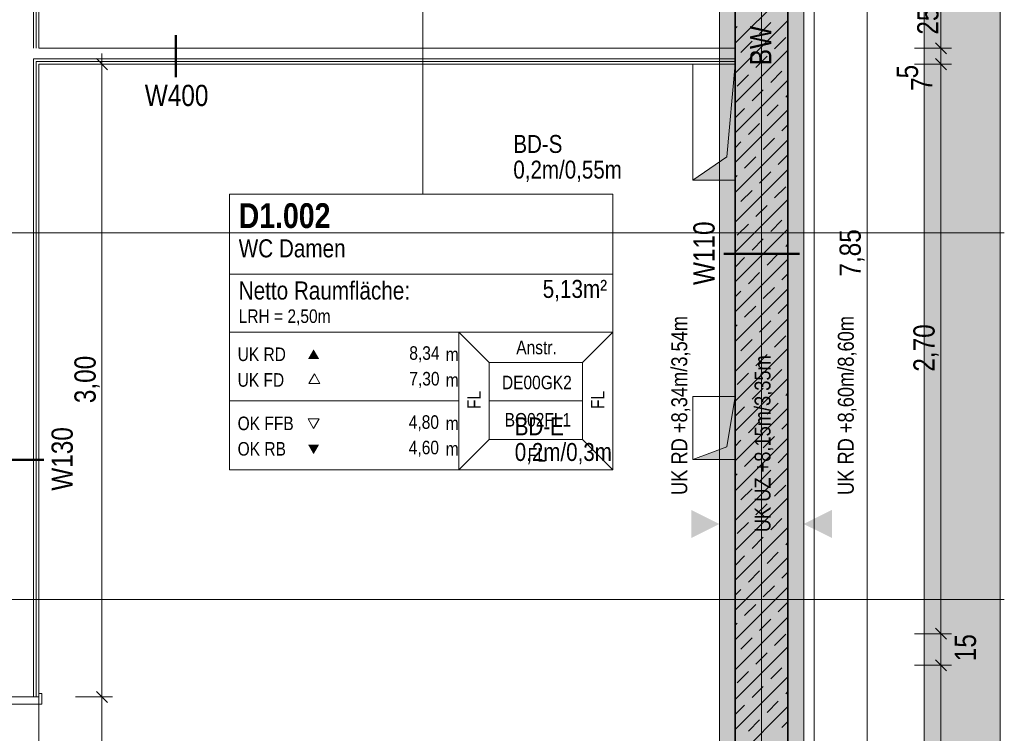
# Model space of a CAD drawing. Extents: x -1920 to 300, y 62 to 656.
# Tile 57 of 60: x -1699 to -1652, y 372 to 405. Entities that reach past the tile are written whole.
import ezdxf
from ezdxf.lldxf.tags import DXFTag

# ---------------------------------------------------------------- set-up
doc = ezdxf.new("R2010")
doc.units = 0
doc.layers.get('0').update_dxf_attribs({"lineweight": 35})
for name, color, linetype, lineweight, true_color in [('00 -Bauelemente -Dämmung innen', 7, 'Continuous', 9, 0xff7fe6), ('00 -Bauelemente -Gipskarton', 7, 'Continuous', 9, 0xff7fe6), ('00_Beschriftung UZ', 3, 'Continuous', 13, 0x00ff00), ('30 -34 Innenwände- 1 tragend', 7, 'Continuous', 13, 0xdd0806), ('30 -34 Innenwände- 2 nichttragend', 7, 'Continuous', 18, 0xff7fe6), ('30 -34 Innenwände- 4 Türen_Fenster', 9, 'Continuous', 15, 0x808080), ('30 -35 Decken- 1 Konstruktion-Träger- Stahlbeton', 7, 'grob-A06G9HJG8I', 13, 0x33aa00), ('30 -35 Decken- 11 Bodendurchbruch', 7, 'Continuous', 15, 0x599559), ('70 -75 Raumstempel- 1 Raumstempel', 1, 'Continuous', 50, 0xff0000), ('70 -75 Raumstempel-2 Verweislinie', 1, 'Continuous', 9, 0xff0000), ('70 -76 Bemaßung- 2 Allgemein', 9, 'Continuous', 5, 0x808080), ('iwb_Schraffur_BW', 7, 'Continuous', 13, 0x7400e8)]:
    doc.layers.add(name, color=color, linetype=linetype, lineweight=lineweight, true_color=true_color)
for name, color, linetype, lineweight in [('70 -71 Achsen- 1 Gebäudeachsen', 7, 'STRICHPUNKT2-A06G9HJF8I', 18), ('70 -75 Raumstempel- 3 Wandstempel', 7, 'Continuous', 50), ('Keine', 7, 'Continuous', 9)]:
    doc.layers.add(name, color=color, linetype=linetype, lineweight=lineweight)
doc.layers.add('iwb_Schraffur_Unterzug', color=7, linetype='Continuous', lineweight=5, true_color=0xffffcc, plot=False)
doc.styles.get("Standard").update_dxf_attribs({"font": 'ARIALN.TTF'})
tags = doc.linetypes.add('grob-A06G9HJG8I', pattern=[14, 3, -8, 3]).pattern_tags.tags
tags[8:9] = [DXFTag(74, 4), DXFTag(75, 0), DXFTag(340, '0'), DXFTag(46, 0.0), DXFTag(50, 0.0), DXFTag(44, 0.0), DXFTag(45, 0.0)]
tags[6:7] = [DXFTag(74, 4), DXFTag(75, 0), DXFTag(340, '0'), DXFTag(46, 0.0), DXFTag(50, 0.0), DXFTag(44, 0.0), DXFTag(45, 0.0)]
tags[4:5] = [DXFTag(74, 4), DXFTag(75, 0), DXFTag(340, '0'), DXFTag(46, 0.0), DXFTag(50, 0.0), DXFTag(44, 0.0), DXFTag(45, 0.0)]
tags = doc.linetypes.add('STRICHPUNKT2-A06G9HJF8I', pattern=[12.7, 6.35, -3.175, 0, -3.175]).pattern_tags.tags
tags[10:11] = [DXFTag(74, 4), DXFTag(75, 0), DXFTag(340, '0'), DXFTag(46, 0.0), DXFTag(50, 0.0), DXFTag(44, 0.0), DXFTag(45, 0.0)]
tags[8:9] = [DXFTag(74, 4), DXFTag(75, 0), DXFTag(340, '0'), DXFTag(46, 0.0), DXFTag(50, 0.0), DXFTag(44, 0.0), DXFTag(45, 0.0)]
tags[6:7] = [DXFTag(74, 4), DXFTag(75, 0), DXFTag(340, '0'), DXFTag(46, 0.0), DXFTag(50, 0.0), DXFTag(44, 0.0), DXFTag(45, 0.0)]
tags[4:5] = [DXFTag(74, 4), DXFTag(75, 0), DXFTag(340, '0'), DXFTag(46, 0.0), DXFTag(50, 0.0), DXFTag(44, 0.0), DXFTag(45, 0.0)]

# ---------------------------------------------------------------- blocks, each defined once
blk = doc.blocks.new('Referenz-A06G9HJH8I', base_point=(-1905.787, 86.892))
at = {"layer": '00 -Bauelemente -Dämmung innen', "color": 0, "linetype": 'Continuous', "ltscale": 0.13}
for p, q in [((-1698.331, 406.642), (-1698.331, 404.142)), ((-1698.081, 404.142), (-1665.081, 404.142)), ((-1698.331, 403.642), (-1665.081, 403.642)), ((-1698.331, 403.642), (-1698.331, 373.392))]:
    blk.add_line(p, q, dxfattribs=at)
at = {"layer": '00 -Bauelemente -Gipskarton', "color": 0, "linetype": 'Continuous', "ltscale": 0.13}
for p, q in [((-1698.331, 406.642), (-1698.331, 404.142)), ((-1698.206, 406.642), (-1698.206, 404.142)), ((-1698.081, 406.642), (-1698.081, 404.142)), ((-1698.331, 403.642), (-1665.081, 403.642)), ((-1698.331, 403.642), (-1698.331, 373.392)), ((-1698.206, 403.517), (-1698.206, 373.392)), ((-1698.206, 403.517), (-1665.081, 403.517)), ((-1698.081, 403.392), (-1665.081, 403.392)), ((-1698.081, 403.392), (-1698.081, 373.392))]:
    blk.add_line(p, q, dxfattribs=at)
at = {"layer": '00_Beschriftung UZ', "color": 0, "linetype": 'Continuous', "lineweight": 5, "ltscale": 0.13}
blk.add_line((-1661.331, 162.142), (-1661.331, 433.142), dxfattribs=at)
at = {"layer": '00_Beschriftung UZ', "color": 0, "linetype": 'Continuous', "lineweight": 0, "ltscale": 0.13}
for points in [[(-1667.166, 380.926), (-1665.831, 381.592), (-1667.165, 382.262)], [(-1660.495, 380.926), (-1661.831, 381.592), (-1660.496, 382.262)]]:
    blk.add_solid(points, dxfattribs=at)
at = {"layer": '30 -34 Innenwände- 1 tragend', "color": 0, "lineweight": 35}
for p, q in [((-1665.081, 433.642), (-1665.081, 355.142)), ((-1662.581, 433.642), (-1662.581, 355.142))]:
    blk.add_line(p, q, dxfattribs=at)
at = {"layer": '30 -34 Innenwände- 1 tragend', "color": 0, "linetype": 'Continuous', "ltscale": 0.13}
for p, q in [((-1662.581, 433.642), (-1662.581, 355.142)), ((-1665.081, 406.642), (-1665.081, 404.142)), ((-1665.081, 403.392), (-1665.081, 355.142))]:
    blk.add_line(p, q, dxfattribs=at)
at = {"layer": '30 -34 Innenwände- 1 tragend', "color": 0, "lineweight": 9}
for p, q in [((-1665.081, 404.379), (-1662.581, 406.879)), ((-1665.081, 404.379), (-1662.581, 406.879)), ((-1665.081, 402.964), (-1662.581, 405.464)), ((-1665.081, 402.964), (-1662.581, 405.464)), ((-1665.081, 405.086), (-1664.985, 405.181)), ((-1665.081, 405.086), (-1664.985, 405.181)), ((-1663.925, 404.828), (-1663.394, 405.358)), ((-1663.925, 404.828), (-1663.394, 405.358)), ((-1664.808, 403.944), (-1664.278, 404.474)), ((-1664.808, 403.944), (-1664.278, 404.474)), ((-1663.217, 404.12), (-1662.687, 404.651)), ((-1663.217, 404.12), (-1662.687, 404.651)), ((-1665.081, 401.55), (-1662.581, 404.05)), ((-1665.081, 401.55), (-1662.581, 404.05)), ((-1664.101, 403.237), (-1663.571, 403.767)), ((-1664.101, 403.237), (-1663.571, 403.767)), ((-1665.081, 400.136), (-1662.581, 402.636)), ((-1665.081, 400.136), (-1662.581, 402.636)), ((-1664.985, 402.353), (-1664.455, 402.883)), ((-1664.985, 402.353), (-1664.455, 402.883)), ((-1663.394, 402.529), (-1662.864, 403.06)), ((-1663.394, 402.529), (-1662.864, 403.06)), ((-1664.278, 401.646), (-1663.748, 402.176)), ((-1664.278, 401.646), (-1663.748, 402.176)), ((-1662.687, 401.822), (-1662.581, 401.929)), ((-1662.687, 401.822), (-1662.581, 401.929)), ((-1665.081, 400.843), (-1664.632, 401.292)), ((-1665.081, 400.843), (-1664.632, 401.292)), ((-1665.081, 398.722), (-1662.581, 401.222)), ((-1665.081, 398.722), (-1662.581, 401.222)), ((-1663.571, 400.938), (-1663.041, 401.469)), ((-1663.571, 400.938), (-1663.041, 401.469)), ((-1664.455, 400.055), (-1663.925, 400.585)), ((-1664.455, 400.055), (-1663.925, 400.585)), ((-1662.864, 400.231), (-1662.581, 400.515)), ((-1662.864, 400.231), (-1662.581, 400.515)), ((-1665.081, 397.308), (-1662.581, 399.808)), ((-1665.081, 397.308), (-1662.581, 399.808)), ((-1663.748, 399.347), (-1663.217, 399.878)), ((-1663.748, 399.347), (-1663.217, 399.878)), ((-1665.081, 399.429), (-1664.808, 399.701)), ((-1665.081, 399.429), (-1664.808, 399.701)), ((-1664.632, 398.464), (-1664.101, 398.994)), ((-1664.632, 398.464), (-1664.101, 398.994)), ((-1663.041, 398.64), (-1662.581, 399.1)), ((-1663.041, 398.64), (-1662.581, 399.1)), ((-1665.081, 395.893), (-1662.581, 398.393)), ((-1665.081, 395.893), (-1662.581, 398.393)), ((-1665.081, 398.015), (-1664.985, 398.11)), ((-1665.081, 398.015), (-1664.985, 398.11)), ((-1663.925, 397.756), (-1663.394, 398.287)), ((-1663.925, 397.756), (-1663.394, 398.287)), ((-1663.217, 397.049), (-1662.687, 397.58)), ((-1663.217, 397.049), (-1662.687, 397.58)), ((-1664.808, 396.873), (-1664.278, 397.403)), ((-1664.808, 396.873), (-1664.278, 397.403)), ((-1665.081, 394.479), (-1662.581, 396.979)), ((-1665.081, 394.479), (-1662.581, 396.979)), ((-1664.101, 396.165), (-1663.571, 396.696)), ((-1664.101, 396.165), (-1663.571, 396.696)), ((-1664.985, 395.282), (-1664.455, 395.812)), ((-1664.985, 395.282), (-1664.455, 395.812)), ((-1663.394, 395.458), (-1662.864, 395.989)), ((-1663.394, 395.458), (-1662.864, 395.989)), ((-1665.081, 393.065), (-1662.581, 395.565)), ((-1665.081, 393.065), (-1662.581, 395.565)), ((-1664.278, 394.575), (-1663.748, 395.105)), ((-1664.278, 394.575), (-1663.748, 395.105)), ((-1662.687, 394.751), (-1662.581, 394.858)), ((-1662.687, 394.751), (-1662.581, 394.858)), ((-1665.081, 393.772), (-1664.632, 394.221)), ((-1665.081, 393.772), (-1664.632, 394.221)), ((-1663.571, 393.867), (-1663.041, 394.398)), ((-1663.571, 393.867), (-1663.041, 394.398)), ((-1665.081, 391.651), (-1662.581, 394.151)), ((-1665.081, 391.651), (-1662.581, 394.151)), ((-1664.455, 392.984), (-1663.925, 393.514)), ((-1664.455, 392.984), (-1663.925, 393.514)), ((-1662.864, 393.16), (-1662.581, 393.444)), ((-1662.864, 393.16), (-1662.581, 393.444)), ((-1663.748, 392.276), (-1663.217, 392.807)), ((-1663.748, 392.276), (-1663.217, 392.807)), ((-1665.081, 390.236), (-1662.581, 392.736)), ((-1665.081, 390.236), (-1662.581, 392.736)), ((-1665.081, 392.358), (-1664.808, 392.63)), ((-1665.081, 392.358), (-1664.808, 392.63)), ((-1664.632, 391.393), (-1664.101, 391.923)), ((-1664.632, 391.393), (-1664.101, 391.923)), ((-1663.041, 391.569), (-1662.581, 392.029)), ((-1663.041, 391.569), (-1662.581, 392.029)), ((-1665.081, 388.822), (-1662.581, 391.322)), ((-1665.081, 388.822), (-1662.581, 391.322)), ((-1665.081, 390.944), (-1664.985, 391.039)), ((-1665.081, 390.944), (-1664.985, 391.039)), ((-1663.925, 390.685), (-1663.394, 391.216)), ((-1663.925, 390.685), (-1663.394, 391.216)), ((-1663.217, 389.978), (-1662.687, 390.509)), ((-1663.217, 389.978), (-1662.687, 390.509)), ((-1664.808, 389.802), (-1664.278, 390.332)), ((-1664.808, 389.802), (-1664.278, 390.332)), ((-1665.081, 387.408), (-1662.581, 389.908)), ((-1665.081, 387.408), (-1662.581, 389.908)), ((-1664.101, 389.094), (-1663.571, 389.625)), ((-1664.101, 389.094), (-1663.571, 389.625)), ((-1664.985, 388.211), (-1664.455, 388.741)), ((-1664.985, 388.211), (-1664.455, 388.741)), ((-1663.394, 388.387), (-1662.864, 388.918)), ((-1663.394, 388.387), (-1662.864, 388.918)), ((-1665.081, 385.994), (-1662.581, 388.494)), ((-1665.081, 385.994), (-1662.581, 388.494)), ((-1664.278, 387.503), (-1663.748, 388.034)), ((-1664.278, 387.503), (-1663.748, 388.034)), ((-1662.687, 387.68), (-1662.581, 387.787)), ((-1662.687, 387.68), (-1662.581, 387.787)), ((-1663.571, 386.796), (-1663.041, 387.327)), ((-1663.571, 386.796), (-1663.041, 387.327)), ((-1665.081, 386.701), (-1664.632, 387.15)), ((-1665.081, 386.701), (-1664.632, 387.15)), ((-1665.081, 384.58), (-1662.581, 387.08)), ((-1665.081, 384.58), (-1662.581, 387.08)), ((-1664.455, 385.912), (-1663.925, 386.443)), ((-1664.455, 385.912), (-1663.925, 386.443)), ((-1662.864, 386.089), (-1662.581, 386.373)), ((-1662.864, 386.089), (-1662.581, 386.373)), ((-1665.081, 383.165), (-1662.581, 385.665)), ((-1665.081, 383.165), (-1662.581, 385.665)), ((-1665.081, 385.287), (-1664.808, 385.559)), ((-1665.081, 385.287), (-1664.808, 385.559)), ((-1663.748, 385.205), (-1663.217, 385.736)), ((-1663.748, 385.205), (-1663.217, 385.736)), ((-1663.041, 384.498), (-1662.581, 384.958)), ((-1663.041, 384.498), (-1662.581, 384.958)), ((-1664.632, 384.321), (-1664.101, 384.852)), ((-1664.632, 384.321), (-1664.101, 384.852)), ((-1665.081, 381.751), (-1662.581, 384.251)), ((-1665.081, 381.751), (-1662.581, 384.251)), ((-1665.081, 383.873), (-1664.985, 383.968)), ((-1665.081, 383.873), (-1664.985, 383.968)), ((-1663.925, 383.614), (-1663.394, 384.145)), ((-1663.925, 383.614), (-1663.394, 384.145)), ((-1664.808, 382.73), (-1664.278, 383.261)), ((-1664.808, 382.73), (-1664.278, 383.261)), ((-1663.217, 382.907), (-1662.687, 383.438)), ((-1663.217, 382.907), (-1662.687, 383.438)), ((-1665.081, 380.337), (-1662.581, 382.837)), ((-1665.081, 380.337), (-1662.581, 382.837)), ((-1664.101, 382.023), (-1663.571, 382.554)), ((-1664.101, 382.023), (-1663.571, 382.554)), ((-1664.985, 381.139), (-1664.455, 381.67)), ((-1664.985, 381.139), (-1664.455, 381.67)), ((-1663.394, 381.316), (-1662.864, 381.847)), ((-1663.394, 381.316), (-1662.864, 381.847)), ((-1665.081, 378.923), (-1662.581, 381.423)), ((-1665.081, 378.923), (-1662.581, 381.423)), ((-1664.278, 380.432), (-1663.748, 380.963)), ((-1664.278, 380.432), (-1663.748, 380.963)), ((-1662.687, 380.609), (-1662.581, 380.716)), ((-1662.687, 380.609), (-1662.581, 380.716)), ((-1663.571, 379.725), (-1663.041, 380.256)), ((-1663.571, 379.725), (-1663.041, 380.256)), ((-1665.081, 379.63), (-1664.632, 380.079)), ((-1665.081, 379.63), (-1664.632, 380.079)), ((-1665.081, 377.509), (-1662.581, 380.009)), ((-1665.081, 377.509), (-1662.581, 380.009)), ((-1664.455, 378.841), (-1663.925, 379.372)), ((-1664.455, 378.841), (-1663.925, 379.372)), ((-1662.864, 379.018), (-1662.581, 379.301)), ((-1662.864, 379.018), (-1662.581, 379.301)), ((-1665.081, 376.094), (-1662.581, 378.594)), ((-1665.081, 376.094), (-1662.581, 378.594)), ((-1665.081, 378.216), (-1664.808, 378.488)), ((-1665.081, 378.216), (-1664.808, 378.488)), ((-1663.748, 378.134), (-1663.217, 378.665)), ((-1663.748, 378.134), (-1663.217, 378.665)), ((-1663.041, 377.427), (-1662.581, 377.887)), ((-1663.041, 377.427), (-1662.581, 377.887)), ((-1664.632, 377.25), (-1664.101, 377.781)), ((-1664.632, 377.25), (-1664.101, 377.781)), ((-1665.081, 374.68), (-1662.581, 377.18)), ((-1665.081, 374.68), (-1662.581, 377.18)), ((-1663.925, 376.543), (-1663.394, 377.074)), ((-1663.925, 376.543), (-1663.394, 377.074)), ((-1665.081, 376.801), (-1664.985, 376.897)), ((-1665.081, 376.801), (-1664.985, 376.897)), ((-1664.808, 375.659), (-1664.278, 376.19)), ((-1664.808, 375.659), (-1664.278, 376.19)), ((-1663.217, 375.836), (-1662.687, 376.367)), ((-1663.217, 375.836), (-1662.687, 376.367)), ((-1665.081, 373.266), (-1662.581, 375.766)), ((-1665.081, 373.266), (-1662.581, 375.766)), ((-1664.101, 374.952), (-1663.571, 375.483)), ((-1664.101, 374.952), (-1663.571, 375.483)), ((-1663.394, 374.245), (-1662.864, 374.776)), ((-1663.394, 374.245), (-1662.864, 374.776)), ((-1665.081, 371.852), (-1662.581, 374.352)), ((-1665.081, 371.852), (-1662.581, 374.352)), ((-1664.985, 374.068), (-1664.455, 374.599)), ((-1664.985, 374.068), (-1664.455, 374.599)), ((-1664.278, 373.361), (-1663.748, 373.892)), ((-1664.278, 373.361), (-1663.748, 373.892)), ((-1662.687, 373.538), (-1662.581, 373.645)), ((-1662.687, 373.538), (-1662.581, 373.645)), ((-1665.081, 372.559), (-1664.632, 373.008)), ((-1665.081, 372.559), (-1664.632, 373.008)), ((-1665.081, 370.438), (-1662.581, 372.938)), ((-1665.081, 370.438), (-1662.581, 372.938)), ((-1663.571, 372.654), (-1663.041, 373.185)), ((-1663.571, 372.654), (-1663.041, 373.185)), ((-1664.455, 371.77), (-1663.925, 372.301)), ((-1664.455, 371.77), (-1663.925, 372.301)), ((-1662.864, 371.947), (-1662.581, 372.23)), ((-1662.864, 371.947), (-1662.581, 372.23))]:
    blk.add_line(p, q, dxfattribs=at)
at = {"layer": '30 -34 Innenwände- 2 nichttragend', "color": 0, "linetype": 'Continuous', "ltscale": 0.18}
for p, q in [((-1698.081, 406.642), (-1698.081, 404.142)), ((-1698.081, 404.142), (-1665.081, 404.142)), ((-1665.081, 403.392), (-1665.081, 404.142)), ((-1698.081, 403.392), (-1665.081, 403.392)), ((-1698.081, 403.392), (-1698.081, 373.392)), ((-1698.081, 373.392), (-1698.081, 373.552))]:
    blk.add_line(p, q, dxfattribs=at)
at = {"layer": '30 -34 Innenwände- 4 Türen_Fenster', "color": 0}
for p, q in [((-1698.081, 373.392), (-1699.581, 373.392)), ((-1697.931, 373.552), (-1698.081, 373.552)), ((-1698.081, 373.552), (-1698.081, 373.392)), ((-1697.931, 373.052), (-1697.931, 373.552)), ((-1699.731, 373.052), (-1697.931, 373.052))]:
    blk.add_line(p, q, dxfattribs=at)
at = {"layer": '30 -34 Innenwände- 4 Türen_Fenster', "color": 0, "linetype": 'grob-A06G9HJG8I', "ltscale": 0.15}
blk.add_line((-1698.081, 373.392), (-1698.081, 363.292), dxfattribs=at)
at = {"layer": '30 -35 Decken- 1 Konstruktion-Träger- Stahlbeton', "color": 0}
for p, q in [((-1665.831, 162.142), (-1665.831, 433.642)), ((-1661.831, 162.142), (-1661.831, 433.642)), ((-1656.131, 160.142), (-1656.131, 433.642)), ((-1652.531, 160.142), (-1652.531, 433.642))]:
    blk.add_line(p, q, dxfattribs=at)
at = {"layer": '30 -35 Decken- 11 Bodendurchbruch', "color": 0, "linetype": 'Continuous', "ltscale": 0.15}
for p, q in [((-1667.081, 397.892), (-1667.081, 403.392)), ((-1667.081, 403.392), (-1665.081, 403.392)), ((-1665.081, 403.392), (-1665.481, 398.992)), ((-1665.081, 403.392), (-1665.481, 398.992)), ((-1665.081, 397.892), (-1665.081, 403.392)), ((-1665.481, 398.992), (-1667.081, 397.892)), ((-1665.481, 398.992), (-1667.081, 397.892)), ((-1667.081, 397.892), (-1665.081, 397.892)), ((-1667.081, 384.642), (-1667.081, 387.642)), ((-1667.081, 387.642), (-1665.081, 387.642)), ((-1665.081, 387.642), (-1665.481, 385.242)), ((-1665.081, 387.642), (-1665.481, 385.242)), ((-1665.081, 384.642), (-1665.081, 387.642)), ((-1665.481, 385.242), (-1667.081, 384.642)), ((-1665.481, 385.242), (-1667.081, 384.642)), ((-1667.081, 384.642), (-1665.081, 384.642))]:
    blk.add_line(p, q, dxfattribs=at)
at = {"layer": '30 -35 Decken- 11 Bodendurchbruch', "color": 0, "lineweight": 0}
for points in [[(-1665.081, 397.892), (-1665.481, 398.992), (-1665.081, 403.392)], [(-1665.481, 397.892), (-1667.081, 397.892), (-1665.481, 398.992)], [(-1665.481, 397.892), (-1665.481, 398.992), (-1665.081, 397.892)], [(-1665.081, 384.642), (-1665.481, 385.242), (-1665.081, 387.642)], [(-1665.481, 384.642), (-1667.081, 384.642), (-1665.481, 385.242)], [(-1665.481, 384.642), (-1665.481, 385.242), (-1665.081, 384.642)]]:
    blk.add_solid(points, dxfattribs=at)
at = {"layer": '70 -71 Achsen- 1 Gebäudeachsen', "color": 0, "linetype": 'STRICHPUNKT2-A06G9HJF8I', "ltscale": 0.18}
blk.add_line((-1663.831, 590.612), (-1663.831, 90.892), dxfattribs=at)
at = {"layer": '70 -75 Raumstempel- 1 Raumstempel', "color": 0, "lineweight": 9}
for p, q in [((-1689.038, 397.227), (-1689.038, 384.157)), ((-1670.876, 397.227), (-1689.038, 397.227)), ((-1670.876, 384.157), (-1670.876, 397.227)), ((-1670.876, 393.429), (-1689.038, 393.429)), ((-1689.038, 390.692), (-1678.173, 390.692)), ((-1676.731, 389.243), (-1678.173, 390.692)), ((-1670.876, 390.692), (-1678.173, 390.692)), ((-1678.173, 390.692), (-1678.173, 384.157)), ((-1672.317, 389.243), (-1670.876, 390.692)), ((-1676.731, 385.605), (-1676.731, 389.243)), ((-1676.731, 389.243), (-1672.317, 389.243)), ((-1672.317, 385.605), (-1672.317, 389.243)), ((-1685.019, 388.712), (-1685.28, 388.259)), ((-1684.757, 388.259), (-1685.019, 388.712)), ((-1685.28, 388.259), (-1684.757, 388.259)), ((-1689.038, 387.424), (-1678.173, 387.424)), ((-1672.317, 387.424), (-1676.731, 387.424)), ((-1685.055, 386.122), (-1685.316, 386.575)), ((-1685.316, 386.575), (-1684.793, 386.575)), ((-1684.793, 386.575), (-1685.055, 386.122)), ((-1676.731, 385.605), (-1678.173, 384.157)), ((-1676.731, 385.605), (-1672.317, 385.605)), ((-1672.317, 385.605), (-1670.876, 384.157)), ((-1670.876, 384.157), (-1689.038, 384.157))]:
    blk.add_line(p, q, dxfattribs=at)
at = {"layer": '70 -75 Raumstempel- 1 Raumstempel', "color": 0, "lineweight": 0}
for points in [[(-1684.793, 389.419), (-1685.055, 389.872), (-1685.316, 389.419)], [(-1684.793, 385.354), (-1685.055, 384.901), (-1685.316, 385.354)]]:
    blk.add_solid(points, dxfattribs=at)
at = {"layer": '70 -75 Raumstempel- 3 Wandstempel', "color": 0, "linetype": 'Continuous', "ltscale": 0.5}
for p, q in [((-1691.581, 402.767), (-1691.581, 404.767)), ((-1697.831, 384.64), (-1699.831, 384.64))]:
    blk.add_line(p, q, dxfattribs=at)
at = {"layer": '70 -75 Raumstempel-2 Verweislinie', "color": 0}
blk.add_line((-1679.885, 416.507), (-1679.885, 397.227), dxfattribs=at)
at = {"layer": '70 -75 Raumstempel-2 Verweislinie', "color": 0, "linetype": 'Continuous', "ltscale": 0.13}
for p, q in [((-1652.33, 395.39), (-1701.831, 395.39)), ((-1652.33, 378.014), (-1725.264, 378.014))]:
    blk.add_line(p, q, dxfattribs=at)
at = {"layer": '70 -76 Bemaßung- 2 Allgemein', "color": 0, "linetype": 'Continuous', "ltscale": 0.13}
for p, q in [((-1658.831, 433.112), (-1658.831, 355.673)), ((-1655.331, 404.673), (-1655.331, 406.112)), ((-1655.331, 404.673), (-1655.331, 405.203)), ((-1655.331, 403.642), (-1655.331, 404.673)), ((-1655.331, 403.642), (-1655.331, 404.673)), ((-1656.581, 404.142), (-1654.831, 404.142)), ((-1656.581, 404.142), (-1654.831, 404.142)), ((-1655.331, 403.392), (-1655.331, 404.142)), ((-1695.081, 403.892), (-1695.081, 402.862)), ((-1655.331, 403.892), (-1655.331, 402.862)), ((-1655.331, 403.892), (-1655.331, 402.862)), ((-1696.331, 403.392), (-1694.581, 403.392)), ((-1656.581, 403.392), (-1654.831, 403.392)), ((-1656.581, 403.392), (-1654.831, 403.392)), ((-1695.081, 373.923), (-1695.081, 402.862)), ((-1655.331, 402.862), (-1655.331, 402.332)), ((-1655.331, 376.923), (-1655.331, 402.862)), ((-1655.331, 376.923), (-1655.331, 377.453)), ((-1655.331, 375.892), (-1655.331, 376.923)), ((-1655.331, 375.892), (-1655.331, 376.923)), ((-1656.581, 376.392), (-1654.831, 376.392)), ((-1656.581, 376.392), (-1654.831, 376.392)), ((-1655.331, 374.892), (-1655.331, 376.392)), ((-1655.331, 375.392), (-1655.331, 374.362)), ((-1655.331, 375.392), (-1655.331, 374.362)), ((-1656.581, 374.892), (-1654.831, 374.892)), ((-1656.581, 374.892), (-1654.831, 374.892)), ((-1655.331, 374.362), (-1655.331, 373.832)), ((-1655.331, 353.173), (-1655.331, 374.362)), ((-1695.081, 372.892), (-1695.081, 373.923)), ((-1695.081, 373.892), (-1695.081, 372.862)), ((-1696.331, 373.392), (-1694.581, 373.392)), ((-1696.331, 373.392), (-1694.581, 373.392)), ((-1695.081, 363.823), (-1695.081, 372.862))]:
    blk.add_line(p, q, dxfattribs=at)
at = {"layer": '70 -76 Bemaßung- 2 Allgemein', "color": 0, "linetype": 'Continuous', "lineweight": 20, "ltscale": 0.2}
for p, q in [((-1655.065, 403.877), (-1655.596, 404.408)), ((-1655.065, 403.877), (-1655.596, 404.408)), ((-1695.346, 403.658), (-1694.815, 403.127)), ((-1655.596, 403.658), (-1655.065, 403.127)), ((-1655.596, 403.658), (-1655.065, 403.127)), ((-1655.065, 376.127), (-1655.596, 376.658)), ((-1655.065, 376.127), (-1655.596, 376.658)), ((-1655.596, 375.158), (-1655.065, 374.627)), ((-1655.596, 375.158), (-1655.065, 374.627)), ((-1694.815, 373.127), (-1695.346, 373.658)), ((-1695.346, 373.658), (-1694.815, 373.127))]:
    blk.add_line(p, q, dxfattribs=at)
at = {"layer": 'Keine', "color": 0, "lineweight": 50}
blk.add_line((-1665.623, 394.392), (-1662.038, 394.392), dxfattribs=at)
at = {"layer": '00_Beschriftung UZ', "color": 0, "linetype": 'Continuous', "lineweight": 5, "ltscale": 0.13, "char_height": 0.75516, "attachment_point": 1, "rotation": 90}
for s, insert in [('{\\fArial Narrow;UK RD +8,34m/3,54m}', (-1668.106, 382.968)), ('{\\fArial Narrow;UK RD +8,60m/8,60m}', (-1660.218, 382.968))]:
    blk.add_mtext(s, dxfattribs=dict(at, insert=insert))
at = {"layer": '00_Beschriftung UZ', "color": 0, "linetype": 'ByBlock', "lineweight": 5, "ltscale": 0.13, "insert": (-1664.162, 381.202), "char_height": 0.75516, "attachment_point": 1, "rotation": 90}
blk.add_mtext('{\\fArial Narrow;UK UZ +8,15m/3,35m}', dxfattribs=at)
at = {"layer": '30 -35 Decken- 11 Bodendurchbruch', "color": 0, "linetype": 'Continuous', "ltscale": 0.15, "char_height": 0.85, "attachment_point": 1}
for s, insert in [('{\\fArial Narrow;BD-S}', (-1675.592, 400.033)), ('{\\fArial Narrow;0,2m/0,55m}', (-1675.592, 398.816)), ('{\\fArial Narrow;BD-E}', (-1675.524, 386.647)), ('{\\fArial Narrow;0,2m/0,3m}', (-1675.524, 385.43))]:
    blk.add_mtext(s, dxfattribs=dict(at, insert=insert))
at = {"layer": '70 -75 Raumstempel- 1 Raumstempel', "color": 0, "linetype": 'Continuous', "ltscale": 0.5, "attachment_point": 1}
for s, insert, char_height, rotation in [('{\\fArial Narrow|b1|i0;D1.002}', (-1688.604, 396.798), 1.1768, 0), ('{\\fArial Narrow;WC Damen}', (-1688.604, 395.088), 0.85585, 0), ('{\\fArial Narrow;5,13m²}', (-1674.201, 393.165), 0.85585, 0), ('{\\fArial Narrow;Netto Raumfläche:}', (-1688.604, 393.089), 0.85585, 0), ('{\\fArial Narrow;LRH = 2,50m}', (-1688.604, 391.765), 0.64189, 0), ('{\\fArial Narrow;8,34}', (-1680.521, 390.017), 0.64189, 0), ('{\\fArial Narrow;Anstr.}', (-1675.454, 390.281), 0.64189, 0), ('{\\fArial Narrow;UK RD}', (-1688.655, 389.959), 0.64189, 0), ('{\\fArial Narrow;m}', (-1678.795, 389.954), 0.64189, 0), ('{\\fArial Narrow;UK FD}', (-1688.655, 388.742), 0.64189, 0), ('{\\fArial Narrow;7,30}', (-1680.52, 388.8), 0.64189, 0), ('{\\fArial Narrow;DE00GK2}', (-1676.132, 388.621), 0.64189, 0), ('{\\fArial Narrow;m}', (-1678.795, 388.737), 0.64189, 0), ('{\\fArial Narrow;FL}', (-1677.774, 387.04), 0.64189, 90), ('{\\fArial Narrow;FL}', (-1671.918, 387.04), 0.64189, 90), ('{\\fArial Narrow;4,80}', (-1680.546, 386.745), 0.64189, 0), ('{\\fArial Narrow;BO02FL1}', (-1676.002, 386.853), 0.64189, 0), ('{\\fArial Narrow;OK FFB}', (-1688.655, 386.683), 0.64189, 0), ('{\\fArial Narrow;m}', (-1678.795, 386.683), 0.64189, 0), ('{\\fArial Narrow;OK RB}', (-1688.655, 385.476), 0.64189, 0), ('{\\fArial Narrow;4,60}', (-1680.546, 385.538), 0.64189, 0), ('{\\fArial Narrow;m}', (-1678.795, 385.476), 0.64189, 0), ('{\\fArial Narrow;FL}', (-1674.908, 385.191), 0.64189, 0)]:
    blk.add_mtext(s, dxfattribs=dict(at, insert=insert, char_height=char_height, rotation=rotation))
at = {"layer": '70 -75 Raumstempel- 3 Wandstempel', "color": 0, "linetype": 'Continuous', "ltscale": 0.5, "char_height": 1.00689, "attachment_point": 1, "rotation": 90}
for s, insert in [('{\\fArial Narrow;BW}', (-1664.372, 403.341)), ('{\\fArial Narrow;W110}', (-1667.062, 392.921)), ('{\\fArial Narrow;W130}', (-1697.473, 383.169))]:
    blk.add_mtext(s, dxfattribs=dict(at, insert=insert))
at = {"layer": '70 -75 Raumstempel- 3 Wandstempel', "color": 0, "linetype": 'Continuous', "ltscale": 0.5, "insert": (-1693.052, 402.412), "char_height": 1.00689, "attachment_point": 1}
blk.add_mtext('{\\fArial Narrow;W400}', dxfattribs=at)
at = {"layer": '70 -76 Bemaßung- 2 Allgemein', "color": 0, "linetype": 'Continuous', "ltscale": 0.13, "char_height": 1.00689, "attachment_point": 1, "rotation": 90}
for s, insert in [('{\\fArial Narrow;25}', (-1656.456, 404.791)), ('{\\fArial Narrow;5}', (-1657.423, 402.716)), ('{\\fArial Narrow;7}', (-1656.752, 402.127)), ('{\\fArial Narrow;7,85}', (-1660.138, 393.32)), ('{\\fArial Narrow;2,70}', (-1656.638, 388.813)), ('{\\fArial Narrow;3,00}', (-1696.388, 387.32)), ('{\\fArial Narrow;15}', (-1654.678, 375.087))]:
    blk.add_mtext(s, dxfattribs=dict(at, insert=insert))
blk = doc.blocks.new('Referenz-A06G9HJJ8I', base_point=(-1817.831, 154.592))
at = {"layer": 'iwb_Schraffur_Unterzug', "linetype": 'Continuous', "ltscale": 0.13}
blk.add_hatch(color=256, dxfattribs=at).paths.add_polyline_path([(-1654.131, 160.142), (-1656.131, 160.142), (-1656.131, 433.642), (-1652.531, 433.642), (-1652.531, 160.142)])
at = {"layer": 'iwb_Schraffur_BW', "linetype": 'Continuous', "ltscale": 0.13}
blk.add_solid([(-1662.58, 437.642), (-1662.58, 240.642), (-1665.08, 437.642), (-1665.08, 240.642)], dxfattribs=at)
at = {"layer": 'iwb_Schraffur_Unterzug', "linetype": 'Continuous', "ltscale": 0.13}
blk.add_solid([(-1665.831, 162.142), (-1665.831, 463.642), (-1661.831, 162.142), (-1661.831, 463.642)], dxfattribs=at)

msp = doc.modelspace()

# ---------------------------------------------------------------- block references
at = {"color": 8, "lineweight": 25, "ltscale": 0.25, "true_color": 0x808080}
for name, p in [('Referenz-A06G9HJH8I', (-1905.787, 86.892)), ('Referenz-A06G9HJJ8I', (-1817.831, 154.592))]:
    msp.add_blockref(name, p, dxfattribs=at)

doc.saveas('drawing.dxf')
